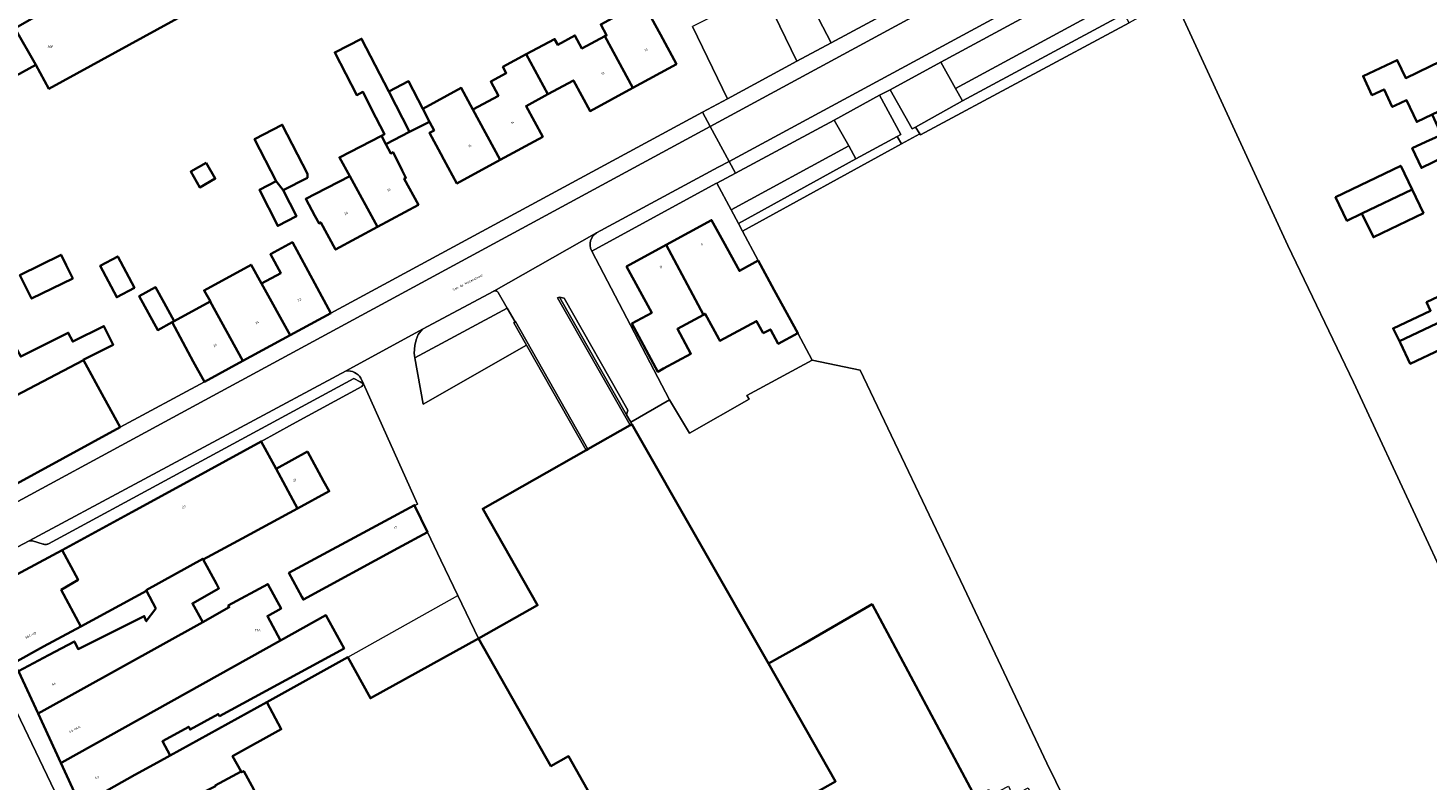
# Model space of a CAD drawing. Header units: metres. Extents: x 197700 to 204338, y 317132 to 325229.
# Tile 253 of 256: x 199978 to 200187, y 318846 to 318958. Entities that reach past the tile are written whole.
import ezdxf
from ezdxf.enums import TextEntityAlignment as Align

# ---------------------------------------------------------------- set-up
doc = ezdxf.new("R2010")
doc.units = ezdxf.units.M
for name, color, linetype, lineweight in [('B-WE-GR-BEPLANTING_CULTUUR_HEESTERS-GV', 90, 'Continuous', 18), ('B-WE-IE-TERREINAFSCHEIDING_KUNSTMATIG_HEKWERK-G', 20, 'IE-TERREINAFSCHEIDING-KUNSTMATIG', 18), ('B-WE-IE-TERREINAFSCHEIDING_KUNSTMATIG_MUUR-G', 90, 'IE-TERREINAFSCHEIDING-KUNSTMATIG-DICHT', 18), ('B-WE-IE-TERREINAFSCHEIDING_KUNSTMATIG_MUUR-GV', 90, 'Continuous', 18), ('B-WE-OG-BEBOUWING-GV', 7, 'Continuous', 35), ('B-WE-OG-BEBOUWING-T18', 10, 'Continuous', 18), ('B-WE-OG-TERREIN_CULTUURSCHEIDING-GV', 7, 'Continuous', 18), ('B-WE-OG-TERREIN_ERF-GV', 7, 'Continuous', 18), ('B-WE-OG-TOPOGRAFIE-T18', 10, 'Continuous', 18), ('B-WE-VH-VERHARDING_ASFALT-GV', 252, 'Continuous', 18), ('B-WE-VH-VERHARDING_BETONSTRAATSTEEN-GV', 252, 'Continuous', 18), ('B-WE-VH-VERHARDING_GESLOTEN-GV', 252, 'Continuous', 18), ('B-WE-VH-VERHARDING_HALFVERHARDING-GV', 252, 'Continuous', 18), ('B-WE-VH-VERHARDING_OPEN-GV', 252, 'Continuous', 18), ('B-WE-VH-VERHARDING_TEGEL-GV', 252, 'Continuous', 18)]:
    doc.layers.add(name, color=color, linetype=linetype, lineweight=lineweight)
doc.styles.add('NLCS-ISO-M200-T18', font='NLCS-ISO.ttf', dxfattribs={"height": 0.36})
doc.linetypes.add('IE-TERREINAFSCHEIDING-KUNSTMATIG', pattern='A,4,[82,NLCS.SHX,S=0.75,R=90,X=0,Y=0],4,-2', length=10)
doc.linetypes.add('IE-TERREINAFSCHEIDING-KUNSTMATIG-DICHT', pattern='A,8,-1,[82,NLCS.SHX,S=0.75,R=90,X=0,Y=0],-1', length=10)

msp = doc.modelspace()

# ---------------------------------------------------------------- linework, layer by layer
at = {"layer": 'B-WE-GR-BEPLANTING_CULTUUR_HEESTERS-GV'}
for points in [[(200120.03, 318968.17), (200117.304, 318973.611), (200116.041, 318972.978), (200096.08, 318962.916), (200094.828, 318962.26), (200097.975, 318956.255)], [(200092.873, 318953.499), (200087.789, 318963.961), (200083.322, 318961.711), (200077.346, 318958.701), (200082.567, 318947.932)], [(200111.253, 318942.541), (200142.292, 318959.236), (200141.584, 318960.559), (200117.5, 318947.62), (200110.514, 318943.723), (200111.148, 318942.735)], [(200084.793, 318928.247), (200108.44, 318941.237), (200107.805, 318942.333), (200101.661, 318938.968), (200084.189, 318929.37)], [(200050.936, 318914.727), (200049.75, 318916.79), (200036.04, 318909.385), (200037.26, 318902.517), (200052.64, 318911.271), (200050.738, 318914.613)]]:
    msp.add_lwpolyline(points, close=True, dxfattribs=at)
at = {"layer": 'B-WE-IE-TERREINAFSCHEIDING_KUNSTMATIG_HEKWERK-G'}
for points in [[(200028.149, 318905.106), (200017.817, 318899.507)], [(200085.422, 318903.786), (200085.763, 318903.249)], [(200073.925, 318903.137), (200068.143, 318899.829)], [(200076.897, 318898.168), (200073.925, 318903.137)], [(200085.763, 318903.249), (200076.897, 318898.168)]]:
    msp.add_lwpolyline(points, dxfattribs=at)
at = {"layer": 'B-WE-IE-TERREINAFSCHEIDING_KUNSTMATIG_MUUR-G'}
for points in [[(200093.02, 318913.08), (200095.134, 318909.05)], [(200085.422, 318903.786), (200095.134, 318909.05)], [(200095.134, 318909.05), (200102.306, 318907.545)], [(200102.306, 318907.545), (200117.725, 318875.209)], [(200042.445, 318874.036), (200039.892, 318879.288)], [(200117.725, 318875.209), (200130.071, 318849.088)], [(200026.064, 318864.858), (200042.445, 318874.036)], [(200130.071, 318849.088), (200152.436, 318803.541)]]:
    msp.add_lwpolyline(points, dxfattribs=at)
at = {"layer": 'B-WE-IE-TERREINAFSCHEIDING_KUNSTMATIG_MUUR-GV'}
for points in [[(200067.535, 318900.9), (200057.572, 318918.42), (200057.272, 318918.315), (200068.074, 318899.354), (200068.33, 318899.499), (200068.143, 318899.829)], [(200050.738, 318914.613), (200052.64, 318911.271), (200061.531, 318895.651), (200061.786, 318895.796), (200051.012, 318914.771), (200050.936, 318914.727)]]:
    msp.add_lwpolyline(points, close=True, dxfattribs=at)
at = {"layer": 'B-WE-OG-BEBOUWING-GV'}
for points in [[(199991.28, 318966.574), (199988.758, 318965.188), (199986.317, 318963.846), (199983.876, 318962.505), (199981.436, 318961.163), (199978.995, 318959.822), (199976.644, 318958.486), (199976.528, 318958.42), (199979.608, 318952.999), (199981.569, 318949.429), (200011.723, 318965.988), (200006.734, 318975.067), (200003.272, 318973.164), (199997.578, 318970.035)], [(200069.921, 318962.342), (200063.69, 318958.978), (200064.552, 318957.382), (200064.291, 318957.241), (200068.473, 318949.576), (200074.948, 318953.094), (200072.56, 318957.487)], [(199979.608, 318952.999), (199976.528, 318958.42), (199972.092, 318955.9), (199960.784, 318949.69), (199960.743, 318949.77), (199959.805, 318949.254), (199958.966, 318948.792), (199940.851, 318938.818), (199943.545, 318933.16), (199957.718, 318939.908), (199957.298, 318940.747)], [(200031.719, 318941.187), (200035.235, 318942.994), (200032.142, 318949.014), (200028.107, 318956.867), (200024.113, 318954.815), (200027.371, 318948.473), (200028.294, 318948.947), (200030.238, 318945.163), (200031.521, 318942.666), (200031.076, 318942.437)], [(200055.836, 318948.609), (200059.612, 318950.667), (200062.09, 318946.107), (200068.473, 318949.576), (200064.291, 318957.241), (200060.892, 318955.406), (200059.845, 318957.346), (200057.282, 318955.963), (200056.821, 318956.817), (200052.603, 318954.54)], [(200052.603, 318954.54), (200049.128, 318952.664), (200049.629, 318951.736), (200047.317, 318950.488), (200048.458, 318948.374), (200044.665, 318946.326), (200048.73, 318938.836), (200055.055, 318942.284), (200052.576, 318946.832), (200055.836, 318948.609)], [(200187.407, 318945.596), (200187.419, 318945.568), (200194.46, 318948.911), (200191.562, 318954.908), (200187.06, 318952.733), (200183.461, 318950.994), (200182.194, 318953.68), (200177.124, 318951.29), (200178.437, 318948.481), (200180.236, 318949.321), (200181.453, 318946.716), (200181.892, 318946.921), (200183.589, 318947.713), (200185.098, 318944.482)], [(200032.142, 318949.014), (200035.235, 318942.994), (200038.187, 318944.51), (200037.197, 318946.436), (200035.093, 318950.531)], [(200048.73, 318938.836), (200044.665, 318946.326), (200042.92, 318949.542), (200037.197, 318946.436), (200038.187, 318944.51), (200038.89, 318943.209), (200038.201, 318942.837), (200039.901, 318939.718), (200040.338, 318938.916), (200042.294, 318935.328)], [(200186.473, 318941.53), (200184.425, 318940.572), (200185.789, 318937.651), (200192.728, 318941.003), (200197.23, 318943.178), (200194.46, 318948.911), (200187.419, 318945.568), (200188.761, 318942.551)], [(200015.403, 318935.652), (200016.425, 318934.315), (200020.043, 318936.174), (200020.034, 318936.764), (200016.288, 318944.055), (200012.173, 318941.94)], [(200034.137, 318937.239), (200032.797, 318939.971), (200032.439, 318939.787), (200031.719, 318941.187), (200031.076, 318942.437), (200024.805, 318939.215), (200026.341, 318936.402), (200030.456, 318928.866), (200036.553, 318932.168), (200034.443, 318936.031), (200034.706, 318936.173)], [(200004.988, 318938.4), (200002.682, 318937.091), (200004.015, 318934.742), (200006.321, 318936.051)], [(200176.943, 318930.871), (200184.411, 318934.44), (200182.717, 318937.956), (200173.02, 318933.284), (200174.702, 318929.792)], [(200016.425, 318934.315), (200015.403, 318935.652), (200012.889, 318934.361), (200015.631, 318929.024), (200018.41, 318930.452)], [(200021.165, 318930.518), (200021.774, 318929.394), (200022.029, 318929.532), (200024.22, 318925.488), (200030.456, 318928.866), (200026.341, 318936.402), (200021.267, 318933.792), (200019.8, 318933.038)], [(200184.411, 318934.44), (200176.943, 318930.871), (200178.649, 318927.331), (200186.105, 318930.923)], [(200087.869, 318913.045), (200088.931, 318913.621), (200090.087, 318911.49), (200093.02, 318913.08), (200089.502, 318919.47), (200087.102, 318923.856), (200084.312, 318922.33), (200081.901, 318926.735), (200080.174, 318929.891), (200073.419, 318926.195), (200078.967, 318915.801), (200079.221, 318915.939), (200081.233, 318912.23), (200081.411, 318911.902), (200086.881, 318914.868)], [(199985.115, 318921.213), (199984.142, 318923.189), (199983.386, 318924.724), (199977.262, 318921.707), (199978.992, 318918.197)], [(200017.494, 318912.768), (200023.518, 318916.035), (200021.134, 318920.431), (200017.8, 318926.579), (200014.538, 318924.81), (200016.067, 318921.991), (200013.215, 318920.445)], [(200078.967, 318915.801), (200073.419, 318926.195), (200067.526, 318922.97), (200071.271, 318916.088), (200068.315, 318914.479), (200072.167, 318907.33), (200073.025, 318907.792), (200077.109, 318909.993), (200075.098, 318913.703)], [(199994.294, 318919.793), (199991.818, 318924.469), (199989.204, 318923.087), (199991.68, 318918.409)], [(200010.444, 318908.945), (200017.494, 318912.768), (200013.215, 318920.445), (200011.654, 318923.247), (200004.661, 318919.424), (200005.602, 318917.759), (200005.59, 318917.753)], [(200192.015, 318920.228), (200186.576, 318917.662), (200187.169, 318916.404), (200181.584, 318913.769), (200182.544, 318911.862), (200183.358, 318912.272), (200188.08, 318914.474), (200191.715, 318916.317), (200195.371, 318918.041), (200194.151, 318920.626), (200193.439, 318920.289), (200193.203, 318920.789)], [(199998.712, 318917.554), (199997.449, 318919.885), (199995.03, 318918.573), (199997.772, 318913.515), (199999.909, 318914.673), (200000.191, 318914.826)], [(200010.444, 318908.945), (200005.59, 318917.753), (200000.191, 318914.826), (199999.909, 318914.673), (200002.319, 318910.227), (200003.064, 318908.853), (200004.703, 318905.832)], [(200193.347, 318912.859), (200191.715, 318916.317), (200188.08, 318914.474), (200183.358, 318912.272), (200182.544, 318911.862), (200182.681, 318911.57), (200184.125, 318908.509)], [(199986.692, 318909.107), (199991.141, 318911.338), (199989.748, 318914.115), (199985.129, 318911.799), (199984.464, 318913.125), (199977.375, 318909.57), (199973.895, 318915.908), (199968.437, 318913.171), (199967.951, 318914.056), (199963.692, 318911.846), (199964.247, 318910.777), (199956.226, 318906.615), (199961.408, 318895.791), (199986.726, 318909.045)], [(199986.726, 318909.045), (199961.408, 318895.791), (199961.53, 318895.537), (199967.087, 318885.399), (199992.161, 318899.089), (199989.765, 318903.478)], [(200045.512, 318867.626), (200056.28, 318848.65), (200058.888, 318850.133), (200062.175, 318844.353), (200059.868, 318843.041), (200067.465, 318829.681), (200067.537, 318829.722), (200067.86, 318829.143), (200067.689, 318829.044), (200067.802, 318828.844), (200094.747, 318844.181), (200098.62, 318846.384), (200088.658, 318863.943), (200068.33, 318899.499), (200068.074, 318899.354), (200061.786, 318895.796), (200061.531, 318895.651), (200046.132, 318886.937), (200054.289, 318872.578)], [(200015.386, 318892.892), (200013.171, 318896.946), (200000, 318889.748), (199993.892, 318886.409), (199983.526, 318880.793), (199985.913, 318876.386), (199983.412, 318874.862), (199986.346, 318869.439), (199996.091, 318874.712), (199996.041, 318874.807), (200004.479, 318879.501), (200004.546, 318879.377), (200010.318, 318882.507), (200018.586, 318886.991)], [(200020.055, 318895.443), (200015.386, 318892.892), (200018.586, 318886.991), (200023.283, 318889.538), (200022.453, 318891.056)], [(200031.579, 318885.095), (200017.29, 318877.404), (200019.233, 318873.814), (200019.436, 318873.44), (200033.507, 318881.056), (200037.904, 318883.436), (200035.992, 318887.439), (200035.972, 318887.482)], [(199976.409, 318864.001), (199980.781, 318866.428), (199986.346, 318869.439), (199983.412, 318874.862), (199985.913, 318876.386), (199983.526, 318880.793), (199976.053, 318876.745), (199973.738, 318869.635)], [(199977.073, 318862.76), (199979.971, 318856.458), (200004.463, 318870.089), (200002.922, 318872.857), (200006.872, 318875.089), (200006.505, 318875.767), (200004.546, 318879.377), (200004.479, 318879.501), (199996.041, 318874.807), (199996.091, 318874.712), (199997.463, 318872.108), (199996.052, 318870.199), (199995.761, 318870.976), (199985.909, 318866.072), (199985.383, 318867.206), (199981.514, 318865.136)], [(199979.971, 318856.458), (199983.335, 318849.144), (199983.512, 318849.199), (200016.055, 318867.344), (200014.078, 318870.972), (200016.133, 318872.084), (200014.164, 318875.722), (200008.255, 318872.541), (200008.397, 318872.279), (200004.463, 318870.089)], [(200006.951, 318856.073), (200025.492, 318866.174), (200022.804, 318871.107), (200016.055, 318867.344), (199983.512, 318849.199), (199983.335, 318849.144), (199985.962, 318843.433), (199986.262, 318842.804), (199994.372, 318847.338), (199997.733, 318849.21), (199999.611, 318850.247), (199998.456, 318852.366), (200002.374, 318854.501), (200002.592, 318854.101), (200006.782, 318856.384)], [(200006.377, 318845.692), (200006.324, 318845.795), (200010.175, 318847.864), (200008.911, 318850.159), (200016.157, 318854.149), (200013.978, 318858.183), (199999.611, 318850.247), (199997.733, 318849.21), (199994.372, 318847.338), (199986.262, 318842.804), (199989.219, 318836.601), (199997.506, 318841.056), (199997.435, 318841.235)], [(200003.994, 318838.356), (200013.319, 318842.887), (200010.576, 318847.922), (200010.244, 318847.739), (200010.175, 318847.864), (200006.324, 318845.795), (200006.377, 318845.692), (199997.435, 318841.235), (199997.506, 318841.056), (199989.219, 318836.601), (199992.283, 318830.173), (200000.251, 318834.38), (200000.112, 318834.635), (200004.558, 318837.196)]]:
    msp.add_lwpolyline(points, close=True, dxfattribs=at)
for points in [[(200119.413, 318844.069), (200104.071, 318872.725), (200093.811, 318866.775), (200088.658, 318863.943), (200098.62, 318846.384)], [(200062.175, 318844.353), (200058.888, 318850.133), (200056.28, 318848.65), (200045.512, 318867.626), (200029.412, 318858.753), (200026.064, 318864.858), (200013.978, 318858.183), (200016.157, 318854.149), (200008.911, 318850.159), (200010.175, 318847.864), (200010.244, 318847.739), (200010.576, 318847.922), (200013.319, 318842.887)]]:
    msp.add_lwpolyline(points, dxfattribs=at)
at = {"layer": 'B-WE-OG-TERREIN_CULTUURSCHEIDING-GV'}
for points in [[(200138.442, 318966.43), (200137.884, 318966.148), (200114.302, 318953.35), (200116.471, 318949.463), (200140.558, 318962.477)], [(200116.471, 318949.463), (200117.5, 318947.62), (200141.584, 318960.559), (200140.558, 318962.477)], [(200100.576, 318940.911), (200098.425, 318944.765), (200083.716, 318936.868), (200080.956, 318935.387), (200083.086, 318931.423)], [(200083.086, 318931.423), (200084.189, 318929.37), (200101.661, 318938.968), (200100.576, 318940.911)]]:
    msp.add_lwpolyline(points, close=True, dxfattribs=at)
at = {"layer": 'B-WE-OG-TERREIN_ERF-GV'}
for points in [[(200011.723, 318965.988), (199981.569, 318949.429), (199979.608, 318952.999), (199957.298, 318940.747)], [(200069.921, 318962.342), (200072.56, 318957.487), (200074.948, 318953.094), (200068.473, 318949.576), (200062.09, 318946.107), (200059.612, 318950.667), (200055.836, 318948.609), (200052.576, 318946.832), (200055.055, 318942.284), (200048.73, 318938.836), (200042.294, 318935.328), (200040.338, 318938.916), (200039.901, 318939.718), (200038.201, 318942.837), (200038.89, 318943.209), (200038.187, 318944.51), (200035.235, 318942.994), (200031.719, 318941.187), (200032.439, 318939.787), (200032.797, 318939.971), (200034.137, 318937.239), (200034.706, 318936.173), (200034.443, 318936.031), (200036.553, 318932.168), (200030.456, 318928.866), (200024.22, 318925.488), (200022.029, 318929.532), (200021.774, 318929.394), (200021.165, 318930.518), (200019.8, 318933.038), (200021.267, 318933.792), (200026.341, 318936.402), (200024.805, 318939.215), (200031.076, 318942.437), (200031.521, 318942.666), (200030.238, 318945.163), (200028.294, 318948.947), (200027.371, 318948.473), (200024.113, 318954.815), (200028.107, 318956.867), (200032.142, 318949.014), (200035.093, 318950.531), (200037.197, 318946.436), (200042.92, 318949.542), (200044.665, 318946.326), (200048.458, 318948.374), (200047.317, 318950.488), (200049.629, 318951.736), (200049.128, 318952.664), (200052.603, 318954.54), (200056.821, 318956.817), (200057.282, 318955.963), (200059.845, 318957.346), (200060.892, 318955.406), (200064.291, 318957.241), (200064.552, 318957.382), (200063.69, 318958.978)], [(200210.298, 318831.769), (200198.393, 318856.926), (200197.007, 318859.855), (200185.548, 318884.535), (200175.67, 318905.781), (200165.9, 318926.118), (200148.985, 318962.826), (200145.098, 318960.735), (200142.292, 318959.236), (200111.253, 318942.541), (200111.148, 318942.735), (200108.44, 318941.237), (200084.793, 318928.247), (200087.102, 318923.856), (200089.502, 318919.47), (200093.02, 318913.08), (200095.134, 318909.05), (200102.306, 318907.545), (200117.725, 318875.209), (200130.071, 318849.088), (200152.436, 318803.541)], [(200148.985, 318962.826), (200165.9, 318926.118), (200175.67, 318905.781), (200185.548, 318884.535), (200197.007, 318859.855), (200198.393, 318856.926), (200210.298, 318831.769)], [(199977.375, 318909.57), (199984.464, 318913.125), (199985.129, 318911.799), (199989.748, 318914.115), (199991.141, 318911.338), (199986.692, 318909.107), (199986.726, 318909.045), (199989.765, 318903.478), (199992.161, 318899.089), (200004.703, 318905.832), (200003.064, 318908.853), (200002.319, 318910.227), (199999.909, 318914.673), (199997.772, 318913.515), (199995.03, 318918.573), (199997.449, 318919.885), (199998.712, 318917.554), (200000.191, 318914.826), (200005.59, 318917.753), (200005.602, 318917.759), (200004.661, 318919.424), (200011.654, 318923.247), (200013.215, 318920.445), (200016.067, 318921.991), (200014.538, 318924.81), (200017.8, 318926.579), (200021.134, 318920.431), (200023.518, 318916.035), (200078.828, 318945.913), (200082.567, 318947.932), (200077.346, 318958.701)]]:
    msp.add_lwpolyline(points, dxfattribs=at)
for points in [[(200180.236, 318949.321), (200178.437, 318948.481), (200177.124, 318951.29), (200182.194, 318953.68), (200183.461, 318950.994), (200187.06, 318952.733), (200191.562, 318954.908), (200194.46, 318948.911), (200197.23, 318943.178), (200192.728, 318941.003), (200185.789, 318937.651), (200184.425, 318940.572), (200186.473, 318941.53), (200188.761, 318942.551), (200187.419, 318945.568), (200187.407, 318945.596), (200185.098, 318944.482), (200183.589, 318947.713), (200181.892, 318946.921), (200181.453, 318946.716)], [(200015.403, 318935.652), (200012.173, 318941.94), (200016.288, 318944.055), (200020.034, 318936.764), (200020.043, 318936.174), (200016.425, 318934.315), (200018.41, 318930.452), (200015.631, 318929.024), (200012.889, 318934.361)], [(200004.988, 318938.4), (200006.321, 318936.051), (200004.015, 318934.742), (200002.682, 318937.091)], [(200178.649, 318927.331), (200176.943, 318930.871), (200174.702, 318929.792), (200173.02, 318933.284), (200182.717, 318937.956), (200184.411, 318934.44), (200186.105, 318930.923)], [(200085.763, 318903.249), (200085.422, 318903.786), (200095.134, 318909.05), (200093.02, 318913.08), (200090.087, 318911.49), (200088.931, 318913.621), (200087.869, 318913.045), (200086.881, 318914.868), (200081.411, 318911.902), (200081.233, 318912.23), (200079.221, 318915.939), (200078.967, 318915.801), (200075.098, 318913.703), (200077.109, 318909.993), (200073.025, 318907.792), (200072.167, 318907.33), (200068.315, 318914.479), (200071.271, 318916.088), (200067.526, 318922.97), (200073.419, 318926.195), (200080.174, 318929.891), (200081.901, 318926.735), (200084.312, 318922.33), (200087.102, 318923.856), (200084.793, 318928.247), (200084.189, 318929.37), (200083.086, 318931.423), (200080.956, 318935.387), (200080.802, 318935.304), (200062.347, 318925.249), (200073.925, 318903.137), (200076.897, 318898.168)], [(199984.142, 318923.189), (199985.115, 318921.213), (199978.992, 318918.197), (199977.262, 318921.707), (199983.386, 318924.724)], [(199994.294, 318919.793), (199991.68, 318918.409), (199989.204, 318923.087), (199991.818, 318924.469)], [(200191.715, 318916.317), (200193.347, 318912.859), (200184.125, 318908.509), (200182.681, 318911.57), (200182.544, 318911.862), (200181.584, 318913.769), (200187.169, 318916.404), (200186.576, 318917.662), (200192.015, 318920.228), (200193.203, 318920.789), (200193.439, 318920.289), (200194.151, 318920.626), (200195.371, 318918.041)], [(200057.572, 318918.42), (200067.535, 318900.9), (200067.719, 318901.625), (200058.266, 318918.253)], [(200025.492, 318866.174), (200006.951, 318856.073), (200006.782, 318856.384), (200002.592, 318854.101), (200002.374, 318854.501), (199998.456, 318852.366), (199999.611, 318850.247), (200013.978, 318858.183), (200026.064, 318864.858), (200029.412, 318858.753), (200045.512, 318867.626), (200042.445, 318874.036), (200039.892, 318879.288), (200037.904, 318883.436), (200033.507, 318881.056), (200019.436, 318873.44), (200019.233, 318873.814), (200017.29, 318877.404), (200031.579, 318885.095), (200035.972, 318887.482), (200035.992, 318887.439), (200036.403, 318887.607), (200028.391, 318905.502), (200028.149, 318905.106), (200017.817, 318899.507), (200013.171, 318896.946), (200015.386, 318892.892), (200020.055, 318895.443), (200022.453, 318891.056), (200023.283, 318889.538), (200018.586, 318886.991), (200010.318, 318882.507), (200004.546, 318879.377), (200006.505, 318875.767), (200006.872, 318875.089), (200002.922, 318872.857), (200004.463, 318870.089), (200008.397, 318872.279), (200008.255, 318872.541), (200014.164, 318875.722), (200016.133, 318872.084), (200014.078, 318870.972), (200016.055, 318867.344), (200022.804, 318871.107)], [(199980.781, 318866.428), (199976.409, 318864.001), (199977.073, 318862.76), (199981.514, 318865.136), (199985.383, 318867.206), (199985.909, 318866.072), (199995.761, 318870.976), (199996.052, 318870.199), (199997.463, 318872.108), (199996.091, 318874.712), (199986.346, 318869.439)]]:
    msp.add_lwpolyline(points, close=True, dxfattribs=at)
at = {"layer": 'B-WE-VH-VERHARDING_ASFALT-GV'}
for points in [[(200117.304, 318973.611), (200120.03, 318968.17), (200125.355, 318971.046), (200120.276, 318980.764), (200105.928, 319009.431), (200073.451, 318993.017), (200087.789, 318963.961), (200092.873, 318953.499), (200097.975, 318956.255), (200094.828, 318962.26), (200092.485, 318966.73), (200093.765, 318967.39), (200113.785, 318977.533), (200115.058, 318978.092)], [(200063.076, 318927.987), (200081.145, 318937.728), (200082.775, 318938.61), (200079.958, 318943.822), (200000, 318900.527), (199971.063, 318884.857), (199973.89, 318879.635), (199974.421, 318879.919), (199978.62, 318882.17), (200025.787, 318907.448), (200037.186, 318913.631), (200047.756, 318919.316)]]:
    msp.add_lwpolyline(points, close=True, dxfattribs=at)
for points in [[(200079.958, 318943.822), (200082.775, 318938.61), (200136.474, 318967.66), (200146.759, 318973.124), (200150.577, 318975.075), (200156.1, 318978.01), (200158.8, 318979.39), (200166.599, 318983.266), (200160.97, 318994.605)], [(200157.163, 318985.648), (200152.757, 318983.256), (200142.35, 318977.606), (200079.958, 318943.822)]]:
    msp.add_lwpolyline(points, dxfattribs=at)
at = {"layer": 'B-WE-VH-VERHARDING_BETONSTRAATSTEEN-GV'}
for points in [[(200025.787, 318907.448), (199978.62, 318882.17), (199978.805, 318882.187), (199978.894, 318882.188)], [(199978.894, 318882.188), (199978.983, 318882.18), (199979.071, 318882.164), (199979.139, 318882.147), (199980.72, 318881.675), (199980.803, 318881.653), (199980.903, 318881.634), (199981.005, 318881.625), (199981.106, 318881.625), (199981.208, 318881.634), (199981.308, 318881.653), (199981.407, 318881.68), (199981.536, 318881.728), (200000, 318891.734), (200016.786, 318900.8), (200026.971, 318906.307), (200027.875, 318905.797), (200028.391, 318905.502), (200027.989, 318906.382)]]:
    msp.add_lwpolyline(points, dxfattribs=at)
msp.add_lwpolyline([(200027.989, 318906.382, 0.2866888), (200025.787, 318907.448)], format="xyb", dxfattribs=at)
msp.add_lwpolyline([(199968.408, 318860.317), (199969.025, 318859.042), (199981.985, 318831.814), (199983.915, 318828.124), (199985.272, 318825.296), (199986.325, 318822.771), (200000.525, 318792.891), (200005.921, 318795.477), (199991.163, 318826.494), (199989.226, 318830.632), (199987.461, 318834.405), (199976.785, 318856.676), (199973.557, 318862.81)], close=True, dxfattribs=at)
at = {"layer": 'B-WE-VH-VERHARDING_GESLOTEN-GV'}
for points in [[(200063.076, 318927.987), (200047.756, 318919.316), (200047.798, 318919.334), (200047.842, 318919.347), (200047.887, 318919.357)], [(200047.887, 318919.357), (200047.933, 318919.363), (200047.979, 318919.364), (200048.024, 318919.362), (200048.07, 318919.355), (200048.115, 318919.345), (200048.158, 318919.33), (200048.2, 318919.312), (200048.24, 318919.29), (200048.279, 318919.264), (200048.314, 318919.235), (200048.347, 318919.203), (200048.377, 318919.169), (200048.404, 318919.131), (200048.416, 318919.112), (200049.75, 318916.79), (200050.936, 318914.727), (200051.012, 318914.771), (200061.786, 318895.796), (200068.074, 318899.354), (200057.272, 318918.315), (200057.572, 318918.42), (200058.266, 318918.253), (200067.719, 318901.625), (200067.535, 318900.9), (200068.143, 318899.829), (200073.925, 318903.137), (200062.347, 318925.249), (200062.3, 318925.338)], [(200027.989, 318906.382), (200028.391, 318905.502), (200036.403, 318887.607), (200035.992, 318887.439), (200037.904, 318883.436), (200039.892, 318879.288), (200042.445, 318874.036), (200045.512, 318867.626), (200054.289, 318872.578), (200046.132, 318886.937), (200061.531, 318895.651), (200052.64, 318911.271), (200037.26, 318902.517), (200036.04, 318909.385), (200035.917, 318910.078), (200036.009, 318911.242), (200036.211, 318912.08), (200036.524, 318912.847), (200037.186, 318913.631), (200025.787, 318907.448)]]:
    msp.add_lwpolyline(points, dxfattribs=at)
for points in [[(200062.3, 318925.338, -0.3954173), (200063.076, 318927.987)], [(200025.787, 318907.448, -0.2866888), (200027.989, 318906.382)]]:
    msp.add_lwpolyline(points, format="xyb", dxfattribs=at)
msp.add_lwpolyline([(200085.422, 318903.786), (200085.763, 318903.249), (200076.897, 318898.168), (200073.925, 318903.137), (200068.143, 318899.829), (200068.33, 318899.499), (200088.658, 318863.943), (200093.811, 318866.775), (200104.071, 318872.725), (200119.413, 318844.069), (200121.441, 318845.187), (200121.855, 318844.377), (200124.354, 318845.65), (200124.987, 318844.234), (200127.284, 318845.445), (200148.331, 318801.808), (200152.436, 318803.541), (200130.071, 318849.088), (200117.725, 318875.209), (200102.306, 318907.545), (200095.134, 318909.05)], close=True, dxfattribs=at)
at = {"layer": 'B-WE-VH-VERHARDING_HALFVERHARDING-GV'}
for points in [[(200117.5, 318947.62), (200116.471, 318949.463), (200114.302, 318953.35), (200106.742, 318949.271), (200110.006, 318943.444), (200110.514, 318943.723)], [(200098.425, 318944.765), (200100.576, 318940.911), (200101.661, 318938.968), (200107.805, 318942.333), (200108.36, 318942.627), (200105.139, 318948.445)]]:
    msp.add_lwpolyline(points, close=True, dxfattribs=at)
at = {"layer": 'B-WE-VH-VERHARDING_OPEN-GV'}
msp.add_lwpolyline([(200108.36, 318942.627), (200107.805, 318942.333), (200108.44, 318941.237), (200111.148, 318942.735), (200110.514, 318943.723), (200110.006, 318943.444), (200106.742, 318949.271), (200105.139, 318948.445)], close=True, dxfattribs=at)
at = {"layer": 'B-WE-VH-VERHARDING_TEGEL-GV'}
for points in [[(200097.975, 318956.255), (200092.873, 318953.499), (200082.567, 318947.932), (200078.828, 318945.913), (200079.958, 318943.822), (200142.35, 318977.606), (200152.757, 318983.256), (200152.079, 318985.437), (200147.367, 318982.937), (200136.577, 318977.108), (200128.036, 318972.494), (200125.355, 318971.046), (200120.03, 318968.17)], [(200138.442, 318966.43), (200141.238, 318967.927), (200147.992, 318971.51), (200156.619, 318975.982), (200157.083, 318976.228), (200167.52, 318981.412), (200166.599, 318983.266), (200158.8, 318979.39), (200156.1, 318978.01), (200150.577, 318975.075), (200146.759, 318973.124), (200136.474, 318967.66), (200082.775, 318938.61), (200083.716, 318936.868), (200098.425, 318944.765), (200105.139, 318948.445), (200106.742, 318949.271), (200114.302, 318953.35), (200137.884, 318966.148)], [(199968.011, 318883.21), (199968.09, 318883.237), (199968.174, 318883.268), (199968.981, 318883.73), (199971.063, 318884.857), (200000, 318900.527), (200079.958, 318943.822), (200078.828, 318945.913), (200023.518, 318916.035), (200017.494, 318912.768), (200010.444, 318908.945), (200004.703, 318905.832), (199992.161, 318899.089), (199967.087, 318885.399)], [(200047.933, 318919.363), (200047.887, 318919.357), (200047.842, 318919.347), (200047.798, 318919.334), (200047.756, 318919.316), (200037.186, 318913.631), (200036.524, 318912.847), (200036.211, 318912.08), (200036.009, 318911.242), (200035.917, 318910.078), (200036.04, 318909.385), (200049.75, 318916.79), (200048.416, 318919.112), (200048.404, 318919.131), (200048.377, 318919.169), (200048.347, 318919.203), (200048.314, 318919.235), (200048.279, 318919.264), (200048.24, 318919.29), (200048.2, 318919.312), (200048.158, 318919.33), (200048.115, 318919.345), (200048.07, 318919.355), (200048.024, 318919.362), (200047.979, 318919.364)]]:
    msp.add_lwpolyline(points, close=True, dxfattribs=at)
for points in [[(200062.3, 318925.338), (200062.347, 318925.249), (200080.802, 318935.304), (200080.956, 318935.387), (200083.716, 318936.868), (200082.775, 318938.61), (200081.145, 318937.728), (200063.076, 318927.987)], [(199976.053, 318876.745), (199983.526, 318880.793), (199993.892, 318886.409), (200000, 318889.748), (200013.171, 318896.946), (200017.817, 318899.507), (200028.149, 318905.106), (200028.391, 318905.502), (200027.875, 318905.797), (200026.971, 318906.307), (200016.786, 318900.8), (200000, 318891.734), (199981.536, 318881.728), (199981.407, 318881.68), (199981.308, 318881.653), (199981.208, 318881.634), (199981.106, 318881.625), (199981.005, 318881.625), (199980.903, 318881.634), (199980.803, 318881.653), (199980.72, 318881.675), (199979.139, 318882.147), (199979.071, 318882.164), (199978.983, 318882.18), (199978.894, 318882.188), (199978.805, 318882.187), (199978.62, 318882.17), (199974.421, 318879.919)], [(199976.785, 318856.676), (199987.461, 318834.405), (199989.226, 318830.632), (199991.163, 318826.494), (200005.921, 318795.477), (200008.336, 318796.634), (200005.807, 318801.911), (200000.031, 318813.962), (199997.2, 318819.86), (199994.869, 318824.749), (199992.283, 318830.173), (199989.219, 318836.601), (199986.262, 318842.804), (199985.962, 318843.433), (199983.335, 318849.144), (199979.971, 318856.458), (199977.073, 318862.76)]]:
    msp.add_lwpolyline(points, dxfattribs=at)
msp.add_lwpolyline([(200063.076, 318927.987, 0.3954173), (200062.3, 318925.338)], format="xyb", dxfattribs=at)

# ---------------------------------------------------------------- texts
at = {"layer": 'B-WE-OG-BEBOUWING-T18', "style": 'NLCS-ISO-M200-T18'}
for s, p in [('80E', (199981.804, 318955.642)), ('9', (200078.693, 318926.23)), ('11', (200072.604, 318922.899)), ('21', (200018.168, 318891.216)), ('27', (200001.664, 318887.197)), ('17A', (200012.647, 318868.88))]:
    msp.add_text(s, height=0.36, dxfattribs=at).set_placement(p, align=Align.MIDDLE)
for s, rotation, p in [('10', 28.5, (200070.441, 318955.197)), ('12', 28.5, (200064.012, 318951.704)), ('14', 28.6, (200050.567, 318944.393)), ('16', 28.5, (200044.181, 318940.912)), ('18', 28.4, (200032.183, 318934.35)), ('20', 28.4, (200025.769, 318930.876)), ('22', 28.4, (200018.846, 318918.052)), ('24', 28.4, (200012.574, 318914.65)), ('26', 28.4, (200006.296, 318911.246)), ('17', 25.5, (200033.141, 318884.126)), ('66C-68', 25.3, (199978.875, 318868.137)), ('66', 24.7, (199982.335, 318860.891)), ('64-64A', 24.7, (199985.442, 318854.136)), ('62', 24.7, (199988.736, 318846.974))]:
    msp.add_text(s, height=0.36, rotation=rotation, dxfattribs=at).set_placement(p, align=Align.MIDDLE)
at = {"layer": 'B-WE-OG-TOPOGRAFIE-T18', "style": 'NLCS-ISO-M200-T18'}
msp.add_text('Van de Weijerstraat', height=0.36, rotation=26.6, dxfattribs=at).set_placement((200043.906, 318920.562), align=Align.MIDDLE)

doc.saveas('drawing.dxf')
